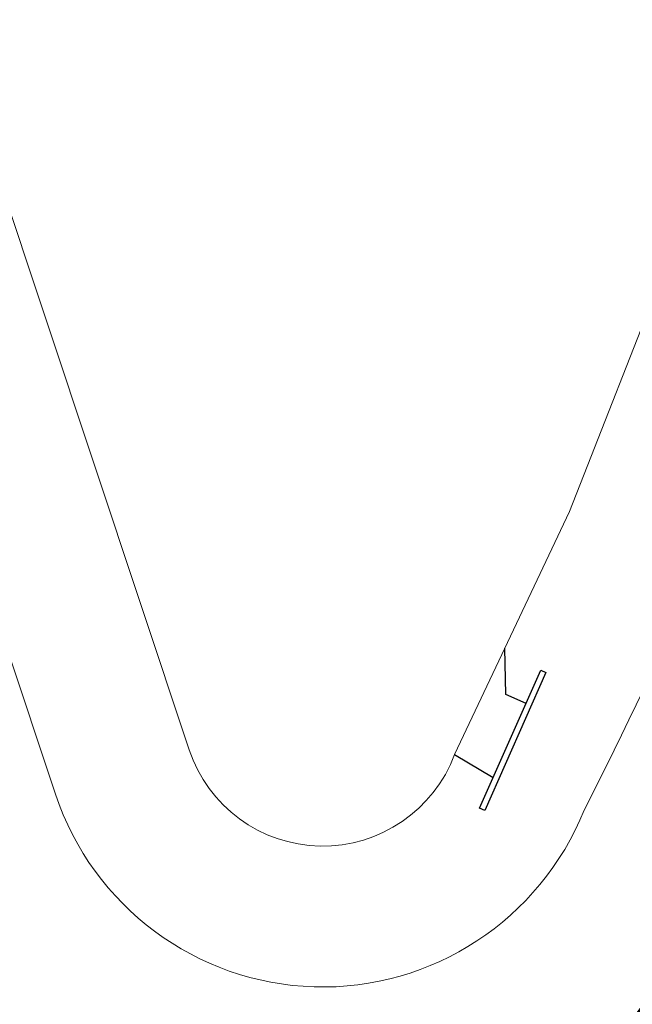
# Model space of a CAD drawing. Header units: metres. Extents: x 102000 to 105000, y 414600 to 420766.
# Tile 119 of 206: x 103317 to 103330, y 418465 to 418486. Entities that reach past the tile are written whole.
import ezdxf

# ---------------------------------------------------------------- set-up
doc = ezdxf.new("R2010")
doc.units = ezdxf.units.M
doc.layers.get('0').update_dxf_attribs({"color": 8})
for name, color, linetype, lineweight in [('00-Ontwerp DKIV', 8, 'Continuous', 0), ('N-WE-GW-TALUDLIJN-G', 90, 'Continuous', 18), ('N-WE-WH-WATERLIJN-G', 150, 'Continuous', 5)]:
    doc.layers.add(name, color=color, linetype=linetype, lineweight=lineweight)

msp = doc.modelspace()

# ---------------------------------------------------------------- hatches: boundary and pattern name
at = {"layer": '00-Ontwerp DKIV', "transparency": 33554623}
h = msp.add_hatch(color=256, dxfattribs=at)
h.dxf.hatch_style = 1
edge = h.paths.add_edge_path()
edge.add_arc((103298.2239364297, 419477.8513539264), 252.0164552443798, 176.5749344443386, 189.9790041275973, ccw=False)
edge.add_line((103046.6576361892, 419492.907591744), (103056.301389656, 419652.8193898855))
edge.add_arc((103065.0630023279, 419652.79844855), 8.76163769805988, 149.2989375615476, 179.8630562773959, ccw=False)
edge.add_line((103057.5293711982, 419657.2717803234), (103041.7191091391, 419658.2227415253))
edge.add_arc((103024.502755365, 419652.9694413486), 18.00000000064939, -3.451139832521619, 16.96874591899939, ccw=False)
edge.add_line((103042.4701122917, 419651.8858892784), (103041.6379008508, 419638.0862386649))
edge.add_arc((103145.1997498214, 419631.8407649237), 103.7500000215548, 176.5488601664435, 183.9859112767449)
edge.add_line((103041.7007031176, 419624.6289804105), (103044.1366540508, 419589.6697274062))
edge.add_arc((102944.3785367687, 419582.7186098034), 99.99999999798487, -3.4511398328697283, 3.985911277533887, ccw=False)
edge.add_line((103044.1971863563, 419576.6988760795), (103037.6551040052, 419468.218691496))
edge.add_arc((103191.1263172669, 419458.9633528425), 153.7500393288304, 176.5488617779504, 189.1053011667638)
edge.add_line((103039.3136561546, 419434.6324975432), (103040.9006254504, 419424.7287544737))
edge.add_line((103040.9006254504, 419424.7287544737), (103041.5467097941, 419420.6993302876))
edge.add_line((103041.5467097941, 419420.6993302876), (103043.5399603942, 419408.2624172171))
edge.add_arc((103191.4029866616, 419431.9602644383), 149.7499999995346, 189.1052995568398, 194.985952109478)
edge.add_line((103046.746095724, 419393.2375785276), (103094.8516475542, 419213.5289813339))
edge.add_line((103094.8516475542, 419213.5289813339), (103101.3022678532, 419181.9707082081))
edge.add_arc((103083.666907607, 419178.3659795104), 18.00000000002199, -47.20717659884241, 11.55232174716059, ccw=False)
edge.add_line((103095.895196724, 419165.1573101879), (103095.9087119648, 419165.1068211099))
edge.add_line((103095.9087119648, 419165.1068211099), (103097.6368019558, 419158.6511706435))
edge.add_line((103097.6368019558, 419158.6511706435), (103097.6480606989, 419158.609111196))
edge.add_line((103097.6480606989, 419158.609111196), (103097.6510261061, 419158.5980332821))
edge.add_line((103097.6510261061, 419158.5980332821), (103099.8244820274, 419159.1798379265))
edge.add_arc((103100.2123716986, 419157.7308584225), 1.500000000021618, -75.01404788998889, 104.98659888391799, ccw=False)
edge.add_line((103100.6002450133, 419156.28187454), (103098.4267727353, 419155.7000655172))
edge.add_line((103098.4267727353, 419155.7000655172), (103098.4329879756, 419155.6768471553))
edge.add_line((103098.4329879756, 419155.6768471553), (103100.1157329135, 419149.3905928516))
edge.add_line((103100.1157329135, 419149.3905928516), (103100.1204740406, 419149.3728813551))
edge.add_arc((103095.5357731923, 419131.9665457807), 17.99999999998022, 18.419582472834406, 75.24385856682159, ccw=False)
edge.add_line((103112.6135985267, 419137.6540656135), (103125.6026156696, 419098.6521504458))
edge.add_line((103125.6026156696, 419098.6521504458), (103163.4536399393, 418957.2515383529))
edge.add_line((103163.4536399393, 418957.2515383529), (103169.9042602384, 418925.6932652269))
edge.add_arc((103152.2688999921, 418922.0885365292), 18.00000000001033, -47.2071765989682, 11.55232174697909, ccw=False)
edge.add_line((103164.4971891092, 418908.8798672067), (103164.5107043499, 418908.8293781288))
edge.add_line((103164.5107043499, 418908.8293781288), (103166.238794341, 418902.3737276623))
edge.add_line((103166.238794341, 418902.3737276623), (103166.2530184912, 418902.320590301))
edge.add_line((103166.2530184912, 418902.320590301), (103168.4264744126, 418902.9023949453))
edge.add_arc((103168.8143640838, 418901.4534154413), 1.500000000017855, -75.01404788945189, 104.9865988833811, ccw=False)
edge.add_line((103169.2022373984, 418900.0044315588), (103167.0287651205, 418899.422622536))
edge.add_line((103167.0287651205, 418899.422622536), (103167.0349803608, 418899.3994041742))
edge.add_line((103167.0349803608, 418899.3994041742), (103168.7177252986, 418893.1131498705))
edge.add_line((103168.7177252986, 418893.1131498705), (103168.7224664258, 418893.0954383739))
edge.add_arc((103164.1377655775, 418875.6891027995), 17.99999999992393, 18.4195824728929, 75.2438585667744, ccw=False)
edge.add_line((103181.2155909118, 418881.3766226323), (103194.2046080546, 418842.3747074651))
edge.add_line((103194.2046080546, 418842.3747074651), (103231.823976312, 418701.8394960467))
edge.add_line((103231.823976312, 418701.8394960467), (103238.2745966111, 418670.281222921))
edge.add_arc((103220.6392363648, 418666.6764942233), 18.00000000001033, -47.2071765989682, 11.55232174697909, ccw=False)
edge.add_line((103232.8675254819, 418653.4678249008), (103232.8810407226, 418653.4173358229))
edge.add_line((103232.8810407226, 418653.4173358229), (103234.6091307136, 418646.9616853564))
edge.add_line((103234.6091307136, 418646.9616853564), (103234.6233548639, 418646.908547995))
edge.add_line((103234.6233548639, 418646.908547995), (103236.7968107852, 418647.4903526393))
edge.add_arc((103237.1847004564, 418646.0413731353), 1.500000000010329, -75.01404789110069, 104.98659888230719, ccw=False)
edge.add_line((103237.572573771, 418644.5923892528), (103235.3991014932, 418644.01058023))
edge.add_line((103235.3991014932, 418644.01058023), (103235.4053167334, 418643.9873618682))
edge.add_line((103235.4053167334, 418643.9873618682), (103237.0880616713, 418637.7011075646))
edge.add_line((103237.0880616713, 418637.7011075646), (103237.0928027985, 418637.683396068))
edge.add_arc((103232.5081019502, 418620.2770604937), 17.99999999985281, 18.41958247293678, 75.2438585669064, ccw=False)
edge.add_line((103249.5859272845, 418625.9645803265), (103262.5749444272, 418586.9626651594))
edge.add_line((103262.5749444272, 418586.9626651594), (103290.1222633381, 418484.0537523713))
edge.add_line((103290.1222633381, 418484.0537523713), (103297.836137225, 418446.292630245))
edge.add_arc((103314.5047993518, 418407.4697220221), 42.24999999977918, 107.02271534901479, 113.23632460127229, ccw=False)
edge.add_line((103302.1360773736, 418447.8686974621), (103301.856304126, 418448.9131974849))
edge.add_line((103301.856304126, 418448.9131974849), (103300.2505772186, 418454.9079872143))
edge.add_arc((103301.6995005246, 418455.2960867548), 1.500000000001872, 14.994587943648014, 194.9948977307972, ccw=False)
edge.add_line((103303.1484259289, 418455.6841784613), (103304.7543138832, 418449.6887874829))
edge.add_line((103304.7543138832, 418449.6887874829), (103305.0272221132, 418448.669917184))
edge.add_line((103305.0272221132, 418448.669917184), (103306.1321855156, 418448.9657008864))
edge.add_arc((103294.4959860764, 418492.4352173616), 44.99999999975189, 284.9859521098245, 289.9286120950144)
edge.add_line((103309.8341939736, 418450.1299058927), (103307.6012664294, 418456.8373155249))
edge.add_line((103307.6012664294, 418456.8373155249), (103302.707958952, 418471.5361434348))
edge.add_arc((103359.6362746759, 418490.4878418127), 60.00000002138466, 198.4128380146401, 213.1251651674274)
edge.add_arc((103359.6362746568, 418490.4878418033), 60.00000000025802, 213.1251651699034, 220.1845762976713)
edge.add_arc((103359.6362746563, 418490.4878418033), 59.99999999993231, 220.1845762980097, 223.7621945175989)
edge.add_arc((103359.6362746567, 418490.4878418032), 60.0000000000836, 223.7621945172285, 284.9859521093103)
edge.add_line((103375.1512072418, 418432.5284865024), (103387.0106692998, 418435.7031034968))
edge.add_line((103387.0106692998, 418435.7031034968), (103385.8938181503, 418439.8814131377))
edge.add_line((103385.8938181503, 418439.8814131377), (103385.8824319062, 418439.8783653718))
edge.add_line((103385.8824319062, 418439.8783653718), (103374.0131983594, 418436.7013171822))
edge.add_arc((103359.5333792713, 418490.796925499), 55.99999999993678, 225.2215921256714, 284.9851210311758, ccw=False)
edge.add_arc((103359.533379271, 418490.796925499), 55.9999999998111, 221.3891326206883, 225.2215921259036, ccw=False)
edge.add_arc((103359.5333792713, 418490.796925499), 56.00000000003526, 198.4128380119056, 221.3891326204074, ccw=False)
edge.add_line((103306.4002846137, 418473.1086736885), (103277.8963273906, 418558.7306714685))
edge.add_line((103277.8963273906, 418558.7306714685), (103267.6561565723, 418596.9850238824))
edge.add_line((103267.6561565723, 418596.9850238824), (103261.2171809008, 418628.5322969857))
edge.add_arc((103278.8535710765, 418632.131983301), 17.99999999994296, 108.50536345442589, 191.5359399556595, ccw=False)
edge.add_line((103273.1404893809, 418649.2012743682), (103271.9134875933, 418653.7850024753))
edge.add_line((103271.9134875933, 418653.7850024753), (103262.688286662, 418651.3155414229))
edge.add_arc((103262.3004151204, 418652.76452578), 1.499999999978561, 104.9855703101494, 284.9858819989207, ccw=False)
edge.add_line((103261.9125514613, 418654.2135122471), (103271.1377409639, 418656.6829702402))
edge.add_line((103271.1377409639, 418656.6829702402), (103270.0380655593, 418660.7910433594))
edge.add_arc((103266.9770112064, 418678.5288545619), 18.00000000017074, 198.4195824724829, 279.79122475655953, ccw=False)
edge.add_line((103249.8991858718, 418672.8413347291), (103236.910168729, 418711.8432498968))
edge.add_line((103236.910168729, 418711.8432498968), (103199.2858201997, 418852.3970661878))
edge.add_line((103199.2858201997, 418852.3970661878), (103192.8468445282, 418883.9443392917))
edge.add_arc((103210.4832347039, 418887.5440256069), 17.99999999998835, 108.50536345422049, 191.5359399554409, ccw=False)
edge.add_line((103204.7701530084, 418904.6133166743), (103203.5431512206, 418909.1970447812))
edge.add_line((103203.5431512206, 418909.1970447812), (103194.3179502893, 418906.7275837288))
edge.add_arc((103193.9300805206, 418908.1765685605), 1.499999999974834, 104.9855002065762, 284.9858118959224, ccw=False)
edge.add_line((103193.5422186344, 418909.6255555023), (103202.7674045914, 418912.0950125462))
edge.add_line((103202.7674045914, 418912.0950125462), (103201.6677291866, 418916.2030856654))
edge.add_arc((103198.6066748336, 418933.9408968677), 18.00000000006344, 198.4195824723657, 279.79122475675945, ccw=False)
edge.add_line((103181.5288494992, 418928.253377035), (103168.5398323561, 418967.2552922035))
edge.add_line((103168.5398323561, 418967.2552922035), (103130.6838278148, 419108.674509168))
edge.add_line((103130.6838278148, 419108.674509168), (103124.244852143, 419140.2217822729))
edge.add_arc((103141.8812423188, 419143.8214685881), 18.00000000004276, 108.5053634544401, 191.5359399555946, ccw=False)
edge.add_line((103136.1681606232, 419160.8907596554), (103134.9411588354, 419165.4744877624))
edge.add_line((103134.9411588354, 419165.4744877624), (103125.7159579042, 419163.00502671))
edge.add_arc((103125.3280881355, 419164.4540115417), 1.499999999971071, 104.9855002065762, 284.9858118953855, ccw=False)
edge.add_line((103124.9402262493, 419165.9029984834), (103134.1654122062, 419168.3724555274))
edge.add_line((103134.1654122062, 419168.3724555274), (103133.0657368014, 419172.4805286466))
edge.add_arc((103130.0046824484, 419190.2183398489), 18.0000000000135, 198.4195824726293, 279.79122475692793, ccw=False)
edge.add_line((103112.926857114, 419184.5308200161), (103099.9378399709, 419223.5327351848))
edge.add_line((103099.9378399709, 419223.5327351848), (103062.996899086, 419361.5335357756))
edge.add_arc((103304.7357101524, 419426.2437337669), 250.2499999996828, 189.1052995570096, 194.9859521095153, ccw=False)
edge.add_line((103057.639066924, 419386.6418221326), (103051.9365311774, 419422.2228681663))
edge.add_line((103051.9365311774, 419422.2228681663), (103051.9234976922, 419422.3041907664))
edge.add_line((103051.9234976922, 419422.3041907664), (103050.0201575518, 419434.1801063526))
edge = h.paths.add_edge_path(flags=16)
edge.add_line((103045.2527020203, 419421.2725162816), (103048.2174958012, 419421.7310650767))
edge.add_line((103048.2174958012, 419421.7310650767), (103048.2175775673, 419421.7305548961))
edge.add_line((103048.2175775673, 419421.7305548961), (103049.278254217, 419415.112449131))
edge.add_arc((103047.7971554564, 419414.8750750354), 1.499999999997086, -170.89470044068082, 9.105299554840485, ccw=False)
edge.add_line((103046.3160566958, 419414.6377009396), (103045.2528414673, 419421.2716461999))
edge.add_line((103045.2528414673, 419421.2716461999), (103045.2527022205, 419421.2725163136))
edge.add_line((103045.2527022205, 419421.2725163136), (103045.2527020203, 419421.2725162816))
edge = h.paths.add_edge_path(flags=16)
edge.add_line((103047.5661013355, 419425.795449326), (103044.6047268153, 419425.3215322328))
edge.add_line((103044.6047268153, 419425.3215322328), (103043.6258169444, 419431.4234868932))
edge.add_arc((103045.106915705, 419431.660860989), 1.500000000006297, 9.105299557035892, 189.1052995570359, ccw=False)
edge.add_line((103046.5880144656, 419431.8982350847), (103047.5662379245, 419425.7945970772))
edge.add_line((103047.5662379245, 419425.7945970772), (103047.5661013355, 419425.795449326))
edge = h.paths.add_edge_path(flags=16)
edge.add_line((103049.3330490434, 419657.7082529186), (103047.3375545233, 419657.8430923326))
edge.add_line((103047.3375545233, 419657.8430923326), (103046.704015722, 419647.3379344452))
edge.add_line((103046.704015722, 419647.3379344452), (103045.7916956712, 419632.2099305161))
edge.add_arc((103145.6221893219, 419626.0611728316), 100.019671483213, 176.4754918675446, 183.9855418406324)
edge.add_line((103045.8444033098, 419619.1093311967), (103047.2812701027, 419598.4883126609))
edge.add_arc((103048.2788512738, 419598.5578239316), 1.000000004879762, 183.9859166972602, 363.9859301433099)
edge.add_line((103049.2764324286, 419598.6273354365), (103047.8486009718, 419619.1186844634))
edge.add_arc((103147.6067182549, 419626.0698021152), 100.0000000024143, 176.54886016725, 183.9859113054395, ccw=False)
edge.add_line((103047.7880686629, 419632.0895358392), (103049.3330490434, 419657.7082529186))
edge = h.paths.add_edge_path(flags=16)
edge.add_line((103109.6293821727, 419178.6266078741), (103106.731408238, 419177.8508842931))
edge.add_line((103106.731408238, 419177.8508842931), (103104.8566930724, 419184.8542845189))
edge.add_arc((103106.3056725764, 419185.2421741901), 1.500000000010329, 14.985952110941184, 194.9865988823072, ccw=False)
edge.add_line((103107.7546564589, 419185.6300475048), (103109.6293821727, 419178.6266078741))
edge = h.paths.add_edge_path(flags=16)
edge.add_line((103110.1465465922, 419176.6946293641), (103110.8576439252, 419174.0381728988))
edge.add_arc((103109.4086596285, 419173.6503011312), 1.499999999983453, -165.0144386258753, 14.985890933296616, ccw=False)
edge.add_line((103107.9596731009, 419173.2624376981), (103107.2485726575, 419175.9189057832))
edge.add_line((103107.2485726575, 419175.9189057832), (103110.1465465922, 419176.6946293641))
edge = h.paths.add_edge_path(flags=16)
edge.add_line((103118.2918829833, 419146.2659798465), (103115.3939090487, 419145.4902562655))
edge.add_line((103115.3939090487, 419145.4902562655), (103114.6828170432, 419148.1466928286))
edge.add_arc((103116.1317965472, 419148.5345824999), 1.500000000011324, 14.985952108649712, 194.9865988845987, ccw=False)
edge.add_line((103117.5807804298, 419148.9224558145), (103118.2918829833, 419146.2659798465))
edge = h.paths.add_edge_path(flags=16)
edge.add_line((103115.9110734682, 419143.5582777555), (103118.8090474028, 419144.3340013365))
edge.add_line((103118.8090474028, 419144.3340013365), (103120.683767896, 419137.3305812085))
edge.add_arc((103119.2347835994, 419136.9427094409), 1.499999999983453, -165.0144386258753, 14.985890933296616, ccw=False)
edge.add_line((103117.7857970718, 419136.5548460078), (103115.9110734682, 419143.5582777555))
edge = h.paths.add_edge_path(flags=16)
edge.add_line((103175.3334006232, 418921.5734413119), (103178.231374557, 418922.3491648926))
edge.add_line((103178.231374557, 418922.3491648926), (103176.3567182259, 418929.3523453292))
edge.add_arc((103174.9077343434, 418928.9644720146), 1.500000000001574, 14.98595210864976, 194.9859521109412)
edge.add_line((103173.4587504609, 418928.5765986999), (103175.3334006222, 418921.5734413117))
edge = h.paths.add_edge_path(flags=16)
edge.add_line((103178.7485389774, 418920.4171863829), (103175.8505650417, 418919.6414628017))
edge.add_line((103175.8505650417, 418919.6414628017), (103176.5617374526, 418916.984725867))
edge.add_arc((103178.010721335, 418917.3725991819), 1.49999999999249, 194.9859521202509, 374.9859521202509)
edge.add_line((103179.4597052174, 418917.7604724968), (103178.7485389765, 418920.4171863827))
edge = h.paths.add_edge_path(flags=16)
edge.add_line((103183.9959014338, 418889.2128132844), (103186.8938753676, 418889.988536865))
edge.add_line((103186.8938753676, 418889.988536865), (103186.1828421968, 418892.6447536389))
edge.add_arc((103184.7338583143, 418892.2568803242), 1.500000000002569, 14.98595211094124, 194.9859521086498)
edge.add_line((103183.2848744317, 418891.8690070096), (103183.9959014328, 418889.2128132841))
edge = h.paths.add_edge_path(flags=16)
edge.add_line((103187.411039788, 418888.0565583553), (103184.5130658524, 418887.2808347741))
edge.add_line((103184.5130658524, 418887.2808347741), (103186.3878614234, 418880.2771341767))
edge.add_arc((103187.8368453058, 418880.6650074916), 1.49999999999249, 194.9859521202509, 374.9859521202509)
edge.add_line((103189.2858291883, 418881.0528808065), (103187.4110397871, 418888.056558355))
edge = h.paths.add_edge_path(flags=16)
edge.add_line((103243.7037369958, 418666.161399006), (103246.6017109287, 418666.9371225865))
edge.add_line((103246.6017109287, 418666.9371225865), (103244.7270973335, 418673.9401433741))
edge.add_arc((103243.278113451, 418673.5522700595), 1.500000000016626, 14.98595211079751, 194.9859521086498)
edge.add_line((103241.8291295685, 418673.1643967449), (103243.703736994, 418666.1613990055))
edge = h.paths.add_edge_path(flags=16)
edge.add_line((103247.11887535, 418665.0051440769), (103244.2209014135, 418664.2294204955))
edge.add_line((103244.2209014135, 418664.2294204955), (103244.9321165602, 418661.5725239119))
edge.add_arc((103246.3811004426, 418661.9603972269), 1.49999999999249, 194.9859521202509, 374.9859521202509)
edge.add_line((103247.830084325, 418662.3482705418), (103247.1188753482, 418665.0051440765))
edge = h.paths.add_edge_path(flags=16)
edge.add_line((103252.3662378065, 418633.8007709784), (103255.2642117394, 418634.5764945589))
edge.add_line((103255.2642117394, 418634.5764945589), (103254.5532213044, 418637.2325516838))
edge.add_arc((103253.1042374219, 418636.8446783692), 1.499999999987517, 14.98595210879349, 194.9859521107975)
edge.add_line((103251.6552535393, 418636.4568050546), (103252.3662378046, 418633.8007709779))
edge = h.paths.add_edge_path(flags=16)
edge.add_line((103255.7813761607, 418632.6445160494), (103252.8834022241, 418631.8687924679))
edge.add_line((103252.8834022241, 418631.8687924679), (103254.758240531, 418624.8649322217))
edge.add_arc((103256.2072244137, 418625.2528055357), 1.499999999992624, 194.9859520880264, 374.9859520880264)
edge.add_line((103257.6562082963, 418625.6406788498), (103255.7813761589, 418632.6445160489))

# ---------------------------------------------------------------- linework, layer by layer
msp.add_line((103326.1808504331, 418470.4780256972), (103327.0030492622, 418469.9830114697))
msp.add_lwpolyline([(103327.7031599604, 418471.5610412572), (103327.2681033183, 418471.7537345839), (103327.2499275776, 418472.7385404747)])
msp.add_lwpolyline([(103326.7129864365, 418469.3299750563), (103328.0172463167, 418472.2681874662), (103328.1262362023, 418472.2195027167), (103326.8219763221, 418469.2812903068)], close=True)
at = {"layer": '00-Ontwerp DKIV', "transparency": 33554687, "const_width": 0.1, "flags": 128}
msp.add_lwpolyline([(103316.3032685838, 418448.9878347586, 0.273680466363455), (103375.1512072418, 418432.5284865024), (103387.0106692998, 418435.7031034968), (103385.8938181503, 418439.8814131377), (103385.8824319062, 418439.8783653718), (103374.0131983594, 418436.7013171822, -0.2668436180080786), (103320.0888409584, 418451.046096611, -0.01672381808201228), (103317.5201359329, 418453.771429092, -0.1005902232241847), (103306.4002846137, 418473.1086736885)], format="xyb", dxfattribs=at)
at = {"layer": '00-Ontwerp DKIV', "transparency": 33554687, "const_width": 0.1}
msp.add_lwpolyline([(103317.5201359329, 418453.771429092, 0.01672381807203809), (103320.0888409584, 418451.046096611, 0.1259474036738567), (103338.2313581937, 418469.8750789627), (103338.2313581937, 418469.8750789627), (103338.2313581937, 418469.8750789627), (103334.4619840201, 418471.3979219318, -0.1264024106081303), (103317.5201359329, 418453.771429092, 0.00833136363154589)], format="xyb", close=True, dxfattribs=at)
at = {"layer": 'N-WE-GW-TALUDLIJN-G', "color": 8, "transparency": 33554687, "flags": 128}
msp.add_lwpolyline([(103374.0501402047, 418629.0782400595), (103374.0501402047, 418629.0782400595), (103372.617996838, 418623.392000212), (103371.110001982, 418617.138002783), (103364.21399688, 418590.820002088), (103355.458999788, 418558.100002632), (103352.745997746, 418548.659998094), (103347.421998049, 418529.258001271), (103342.447003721, 418511.98299938), (103335.9402106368, 418488.8083209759), (103333.4724071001, 418479.778242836, -0.03368075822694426), (103328.9382307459, 418469.2913829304, -0.6984863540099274), (103317.6765113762, 418469.6294817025), (103287.0955657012, 418561.4904693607), (103268.838517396, 418629.6935855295, -0.999998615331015), (103280.6235906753, 418632.8482721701), (103298.7862643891, 418564.9977125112), (103316.5249291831, 418511.7131841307, 0.746808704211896), (103322.2747839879, 418511.9057578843), (103354.0954153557, 418634.2738327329), (103354.0954153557, 418634.2738327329, -0.9112745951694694), (103374.0501402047, 418629.0782400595), (103374.0501402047, 418629.0782400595)], format="xyb", close=True, dxfattribs=at)
at = {"layer": 'N-WE-WH-WATERLIJN-G', "color": 8}
msp.add_lwpolyline([(103356.98, 418581.35), (103369.2536520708, 418630.503670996, 0.9865723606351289), (103358.9702506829, 418633.1530375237), (103327.1883714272, 418510.9339861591, -0.7468087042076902), (103313.7720435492, 418510.4846474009), (103295.9061375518, 418564.1553172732), (103277.7256262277, 418632.0725131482, 0.9916852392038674), (103271.736485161, 418630.4693321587), (103289.9703276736, 418562.3529062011), (103320.5229271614, 418470.5770666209, 0.7078339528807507), (103326.1808504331, 418470.4780256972), (103328.6267238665, 418475.649713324), (103330.6802542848, 418480.8754587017), (103356.98, 418581.35)], format="xyb", close=True, dxfattribs=at)

doc.saveas('drawing.dxf')
